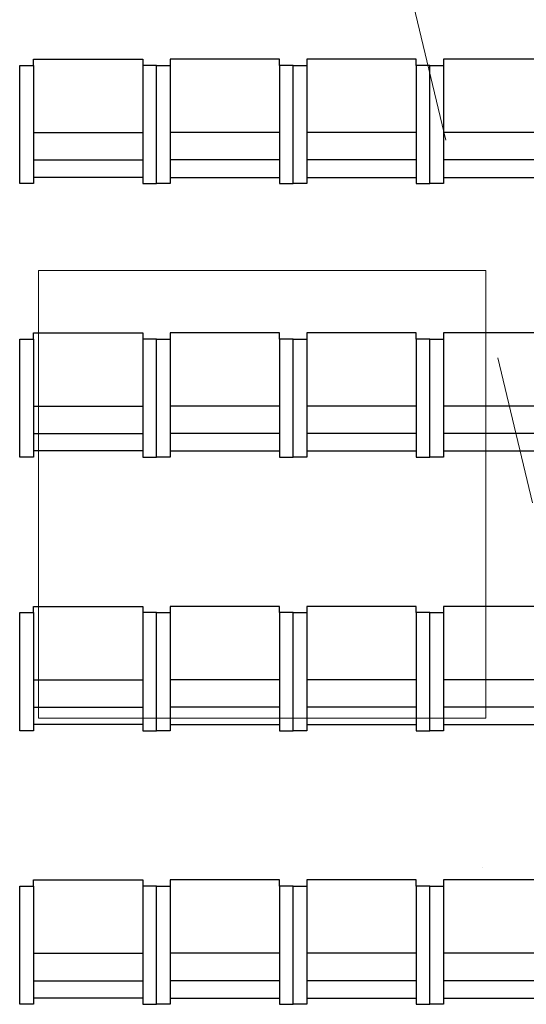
# Model space of a CAD drawing. Header units: centimetres. Extents: x -228435 to 111511, y -89367 to 428125.
# Tile 26 of 219: x -31015 to -28977, y 22450 to 26409. Entities that reach past the tile are written whole.
import ezdxf

# ---------------------------------------------------------------- set-up
doc = ezdxf.new("R2010")
doc.units = ezdxf.units.CM
doc.header["$LTSCALE"] = 50
for name, pattern in [('DASHDOT2', [12.7, 6.35, -3.175, 0, -3.175]), ('HIDDENX2', [19.05, 12.7, -6.35]), ('Kondygnacja -1$0$ACAD_ISO03W100', [30, 12, -18])]:
    doc.linetypes.add(name, pattern=pattern)
doc.layers.get('0').update_dxf_attribs({"color": 8})
for name, color, linetype in [('0_II 10 sal$0$ARCH_SIEDZENIA', 8, 'Continuous'), ('ARCH_INFO_OSIE_IST', 8, 'DASHDOT2'), ('Osie rzutów$0$ARCH_INFO_OSIE_OPISY_IST', 8, 'Continuous')]:
    doc.layers.add(name, color=color, linetype=linetype)
doc.layers.add('ARCH_SUFITY_PODWIESZANE', color=8, linetype='HIDDENX2', lineweight=9)
doc.layers.add('SYSTEMY AV', color=8, linetype='Continuous', lineweight=13)

# ---------------------------------------------------------------- blocks, each defined once
blk = doc.blocks.new('SU Lampy kwadratowe +0')
at = {"layer": 'ARCH_SUFITY_PODWIESZANE', "ltscale": 2.5}
blk.add_lwpolyline([(9020, 7040), (9200, 7040), (9200, 6860), (9020, 6860)], close=True, dxfattribs=at)
blk = doc.blocks.new('0_II 10 sal$0$Miejsce_siedzące_2d')
at = {"color": 0, "linetype": 'ByBlock', "lineweight": -2}
for p, q in [((-26.42, 27.08), (26.42, 27.08)), ((-26.42, 12.55), (26.42, 12.55))]:
    blk.add_line(p, q, dxfattribs=at)
for points in [[(-26.42, 62.74), (-26.42, 0), (-33.02, 0), (-33.02, 62.74), (-26.42, 62.74), (-26.42, 66.04), (26.42, 66.04), (26.42, 62.74), (26.42, 0), (33.02, 0), (33.02, 62.74), (26.42, 62.74)], [(26.42, 3.3), (-26.42, 3.3)]]:
    blk.add_lwpolyline(points, dxfattribs=at)
blk = doc.blocks.new('Osie rzutów')
at = {"layer": 'ARCH_INFO_OSIE_IST', "ltscale": 10}
blk.add_line((4436.04, 6800), (15156.54, 6800), dxfattribs=at)

msp = doc.modelspace()

# ---------------------------------------------------------------- linework, layer by layer
at = {"layer": 'SYSTEMY AV', "linetype": 'Kondygnacja -1$0$ACAD_ISO03W100', "elevation": 630}
msp.add_lwpolyline([(-27194.10488, 28891.16641), (-28602.82, 23007.6), (-30011.53512, 28891.16397)], dxfattribs=at)

# ---------------------------------------------------------------- block references
at = {"layer": '0_II 10 sal$0$ARCH_SIEDZENIA', "linetype": 'Continuous', "lineweight": -3, "yscale": 7.571168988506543, "zscale": 10}
for p, xscale in [((-30740, 25750, -18570), 8.328285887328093), ((-30190, 25750, -18570), -8.328285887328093), ((-29640, 25750, -18570), -8.328285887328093), ((-29090, 25750, -18570), -8.328285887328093), ((-30740, 24650, -24870), 8.328285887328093), ((-30190, 24650, -24870), -8.328285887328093), ((-29640, 24650, -24870), -8.328285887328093), ((-29090, 24650, -24870), -8.328285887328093), ((-30740, 23550, -31170), 8.328285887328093), ((-30190, 23550, -31170), -8.328285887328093), ((-29640, 23550, -31170), -8.328285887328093), ((-29090, 23550, -31170), -8.328285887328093), ((-30740, 22450, -37470), 8.328285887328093), ((-30190, 22450, -37470), -8.328285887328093), ((-29640, 22450, -37470), -8.328285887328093), ((-29090, 22450, -37470), -8.328285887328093)]:
    msp.add_blockref('0_II 10 sal$0$Miejsce_siedzące_2d', p, dxfattribs=dict(at, xscale=xscale))
at = {"layer": 'ARCH_SUFITY_PODWIESZANE', "ltscale": 2.5, "xscale": 10, "yscale": 10, "zscale": 10}
msp.add_blockref('SU Lampy kwadratowe +0', (-121140, -45000, -5670), dxfattribs=at)
at = {"layer": 'Osie rzutów$0$ARCH_INFO_OSIE_OPISY_IST', "xscale": 10, "yscale": 10, "zscale": 10}
msp.add_blockref('Osie rzutów', (-121140, -45000, 630), dxfattribs=at)

doc.saveas('drawing.dxf')
